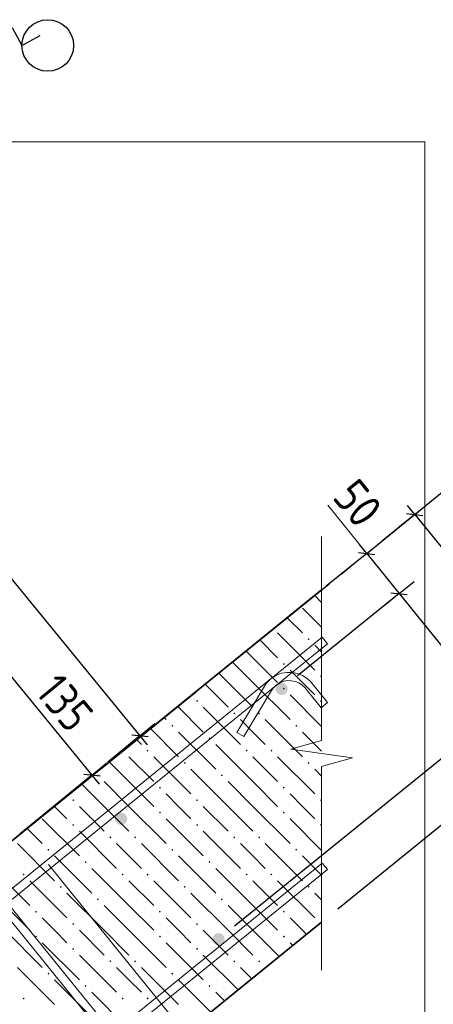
# Model space of a CAD drawing. Header units: millimetres. Extents: x 0 to 42000, y 0 to 29700.
# Tile 16 of 20: x 34792 to 37462, y 10028 to 16384. Entities that reach past the tile are written whole.
import ezdxf

# ---------------------------------------------------------------- set-up
doc = ezdxf.new("R2010")
doc.units = ezdxf.units.MM
doc.linetypes.add('______5', pattern=[1100, 800, -100, 100, -100])
for name, color, linetype, lineweight in [('Standard', 7, 'Continuous', 25), ('ЖБ Стена верхний уровень', 7, 'Continuous', 35), ('Позиционная метка линия выноска', 7, 'Continuous', 13), ('Примечания', 7, 'Continuous', 13), ('Стена фоновая арматура У1', 7, 'Continuous', 18), ('Стена фоновая арматура Х1', 7, 'Continuous', 35), ('Стена фоновая затяжка С-обр.', 52, 'Continuous', 25)]:
    doc.layers.add(name, color=color, linetype=linetype, lineweight=lineweight)
doc.layers.add('Оси', color=7, linetype='______5')
doc.layers.add('Стена Хомут', color=7, linetype='Continuous', lineweight=25, true_color=0x6e3c1e)
doc.styles.add('ISOCPEUR', font='txt')

msp = doc.modelspace()

# ---------------------------------------------------------------- hatches: boundary and pattern name
at = {"layer": 'ЖБ Стена верхний уровень', "linetype": 'Continuous', "lineweight": 18, "transparency": 33554687}
for points in [[(36650.7, 12385.6), (36657.2, 12392.1), (36663.7, 12385.6), (36657.2, 12379.1)], [(36490.7, 12225.6), (36497.2, 12232.1), (36503.7, 12225.6), (36497.2, 12219.1)], [(36730.7, 12145.6), (36737.2, 12152.1), (36741.4, 12148), (36741.4, 12143.3), (36737.2, 12139.1)], [(36490.7, 12065.6), (36497.2, 12072.1), (36503.7, 12065.6), (36497.2, 12059.1)], [(35930.7, 11985.6), (35937.2, 11992.1), (35943.7, 11985.6), (35937.2, 11979.1)], [(36730.7, 11985.6), (36737.2, 11992.1), (36741.4, 11988), (36741.4, 11983.3), (36737.2, 11979.1)], [(36170.7, 11905.6), (36177.2, 11912.1), (36183.7, 11905.6), (36177.2, 11899.1)], [(36330.7, 11905.6), (36337.2, 11912.1), (36343.7, 11905.6), (36337.2, 11899.1)], [(35770.7, 11825.6), (35777.2, 11832.1), (35783.7, 11825.6), (35777.2, 11819.1)], [(36570.7, 11825.6), (36577.2, 11832.1), (36583.7, 11825.6), (36577.2, 11819.1)], [(36010.7, 11745.6), (36017.2, 11752.1), (36023.7, 11745.6), (36017.2, 11739.1)], [(35462.3, 11667.1), (35463.7, 11665.6), (35457.2, 11659.1), (35455.1, 11661.3)], [(35610.7, 11665.6), (35617.2, 11672.1), (35623.7, 11665.6), (35617.2, 11659.1)], [(36250.7, 11665.6), (36257.2, 11672.1), (36263.7, 11665.6), (36257.2, 11659.1)], [(36410.7, 11665.6), (36417.2, 11672.1), (36423.7, 11665.6), (36417.2, 11659.1)], [(35850.7, 11585.6), (35857.2, 11592.1), (35863.7, 11585.6), (35857.2, 11579.1)], [(36650.7, 11585.6), (36657.2, 11592.1), (36663.7, 11585.6), (36657.2, 11579.1)], [(35290.7, 11505.6), (35297.2, 11512.1), (35303.7, 11505.6), (35297.2, 11499.1)], [(36090.7, 11505.6), (36097.2, 11512.1), (36103.7, 11505.6), (36097.2, 11499.1)], [(35690.7, 11425.6), (35697.2, 11432.1), (35703.7, 11425.6), (35697.2, 11419.1)], [(36490.7, 11425.6), (36497.2, 11432.1), (36503.7, 11425.6), (36497.2, 11419.1)], [(35130.7, 11345.6), (35137.2, 11352.1), (35143.7, 11345.6), (35137.2, 11339.1)], [(35930.7, 11345.6), (35937.2, 11352.1), (35943.7, 11345.6), (35937.2, 11339.1)], [(36730.7, 11345.6), (36737.2, 11352.1), (36741.4, 11348), (36741.4, 11343.3), (36737.2, 11339.1)], [(35690.7, 11265.6), (35697.2, 11272.1), (35703.7, 11265.6), (35697.2, 11259.1)], [(36490.7, 11265.6), (36497.2, 11272.1), (36503.7, 11265.6), (36497.2, 11259.1)], [(35130.7, 11185.6), (35137.2, 11192.1), (35143.7, 11185.6), (35137.2, 11179.1)], [(35930.7, 11185.6), (35937.2, 11192.1), (35943.7, 11185.6), (35937.2, 11179.1)], [(36730.7, 11185.6), (36737.2, 11192.1), (36741.4, 11188), (36741.4, 11183.3), (36737.2, 11179.1)], [(35370.7, 11105.6), (35377.2, 11112.1), (35383.7, 11105.6), (35377.2, 11099.1)], [(35530.7, 11105.6), (35537.2, 11112.1), (35543.7, 11105.6), (35537.2, 11099.1)], [(36170.7, 11105.6), (36177.2, 11112.1), (36183.7, 11105.6), (36177.2, 11099.1)], [(36330.7, 11105.6), (36337.2, 11112.1), (36343.7, 11105.6), (36337.2, 11099.1)], [(34970.7, 11025.6), (34977.2, 11032.1), (34983.7, 11025.6), (34977.2, 11019.1)], [(35770.7, 11025.6), (35777.2, 11032.1), (35783.7, 11025.6), (35777.2, 11019.1)], [(36570.7, 11025.6), (36577.2, 11032.1), (36583.7, 11025.6), (36577.2, 11019.1)], [(35210.7, 10945.6), (35217.2, 10952.1), (35223.7, 10945.6), (35217.2, 10939.1)], [(36010.7, 10945.6), (36017.2, 10952.1), (36023.7, 10945.6), (36017.2, 10939.1)], [(34810.7, 10865.6), (34817.2, 10872.1), (34823.7, 10865.6), (34817.2, 10859.1)], [(35450.7, 10865.6), (35457.2, 10872.1), (35463.7, 10865.6), (35457.2, 10859.1)], [(35610.7, 10865.6), (35617.2, 10872.1), (35623.7, 10865.6), (35617.2, 10859.1)], [(36250.7, 10865.6), (36257.2, 10872.1), (36263.7, 10865.6), (36257.2, 10859.1)], [(36410.7, 10865.6), (36417.2, 10872.1), (36423.7, 10865.6), (36417.2, 10859.1)], [(35050.7, 10785.6), (35057.2, 10792.1), (35063.7, 10785.6), (35057.2, 10779.1)], [(35850.7, 10785.6), (35857.2, 10792.1), (35863.7, 10785.6), (35857.2, 10779.1)], [(36650.7, 10785.6), (36657.2, 10792.1), (36663.7, 10785.6), (36657.2, 10779.1)], [(35290.7, 10705.6), (35297.2, 10712.1), (35303.7, 10705.6), (35297.2, 10699.1)], [(36090.7, 10705.6), (36097.2, 10712.1), (36103.7, 10705.6), (36097.2, 10699.1)], [(34890.7, 10625.6), (34897.2, 10632.1), (34903.7, 10625.6), (34897.2, 10619.1)], [(35690.7, 10625.6), (35697.2, 10632.1), (35703.7, 10625.6), (35697.2, 10619.1)], [(36490.7, 10625.6), (36497.2, 10632.1), (36503.7, 10625.6), (36497.2, 10619.1)], [(35130.7, 10545.6), (35137.2, 10552.1), (35143.7, 10545.6), (35137.2, 10539.1)], [(35930.7, 10545.6), (35937.2, 10552.1), (35943.7, 10545.6), (35937.2, 10539.1)], [(34890.7, 10465.6), (34897.2, 10472.1), (34903.7, 10465.6), (34897.2, 10459.1)], [(35690.7, 10465.6), (35697.2, 10472.1), (35703.7, 10465.6), (35697.2, 10459.1)], [(36490.7, 10465.6), (36497.2, 10472.1), (36503.7, 10465.6), (36497.2, 10459.1)], [(35130.7, 10385.6), (35137.2, 10392.1), (35143.7, 10385.6), (35137.2, 10379.1)], [(35930.7, 10385.6), (35937.2, 10392.1), (35943.7, 10385.6), (35937.2, 10379.1)], [(35370.7, 10305.6), (35377.2, 10312.1), (35383.7, 10305.6), (35377.2, 10299.1)], [(35530.7, 10305.6), (35537.2, 10312.1), (35543.7, 10305.6), (35537.2, 10299.1)], [(36170.7, 10305.6), (36177.2, 10312.1), (36183.7, 10305.6), (36177.2, 10299.1)], [(36330.7, 10305.6), (36337.2, 10312.1), (36343.7, 10305.6), (36337.2, 10299.1)], [(34970.7, 10225.6), (34977.2, 10232.1), (34983.7, 10225.6), (34977.2, 10219.1)], [(35770.7, 10225.6), (35777.2, 10232.1), (35783.7, 10225.6), (35777.2, 10219.1)], [(35210.7, 10145.6), (35217.2, 10152.1), (35223.7, 10145.6), (35217.2, 10139.1)], [(36010.7, 10145.6), (36017.2, 10152.1), (36023.7, 10145.6), (36017.2, 10139.1)], [(34810.7, 10065.6), (34817.2, 10072.1), (34823.7, 10065.6), (34817.2, 10059.1)], [(35450.7, 10065.6), (35457.2, 10072.1), (35463.7, 10065.6), (35457.2, 10059.1)], [(35610.7, 10065.6), (35617.2, 10072.1), (35623.7, 10065.6), (35617.2, 10059.1)]]:
    msp.add_hatch(color=7, dxfattribs=at).paths.add_polyline_path(points, flags=16)
at = {"layer": 'Стена фоновая арматура Х1', "linetype": 'Continuous', "lineweight": 18, "transparency": 33554687}
for points in [[(36522.7, 12064.4), (36519.6, 12079.7), (36510.9, 12092.7), (36498, 12101.4), (36482.7, 12104.4), (36467.4, 12101.4), (36454.4, 12092.7), (36445.7, 12079.7), (36442.7, 12064.4), (36445.7, 12049.1), (36454.4, 12036.2), (36467.4, 12027.5), (36482.7, 12024.4), (36498, 12027.5), (36510.9, 12036.2), (36519.6, 12049.1)], [(35486.5, 11225.3), (35483.4, 11240.7), (35474.7, 11253.6), (35461.8, 11262.3), (35446.5, 11265.4), (35431.2, 11262.3), (35418.2, 11253.6), (35409.5, 11240.7), (35406.5, 11225.3), (35409.5, 11210), (35418.2, 11197.1), (35431.2, 11188.4), (35446.5, 11185.4), (35461.8, 11188.4), (35474.7, 11197.1), (35483.4, 11210)], [(36115.8, 10448.2), (36112.7, 10463.5), (36104.1, 10476.5), (36091.1, 10485.2), (36075.8, 10488.2), (36060.5, 10485.2), (36047.5, 10476.5), (36038.8, 10463.5), (36035.8, 10448.2), (36038.8, 10432.9), (36047.5, 10419.9), (36060.5, 10411.3), (36075.8, 10408.2), (36091.1, 10411.3), (36104.1, 10419.9), (36112.7, 10432.9)]]:
    msp.add_hatch(color=7, dxfattribs=at).paths.add_polyline_path(points)

# ---------------------------------------------------------------- linework, layer by layer
at = {"layer": 'Standard', "color": 7, "linetype": 'Continuous', "lineweight": -3, "transparency": 33554687}
for p, q in [((32397.6, 15627.7), (35567.6, 11761.2)), ((37342.8, 13189.9), (37295.6, 13248.2)), ((37342.8, 13189.9), (37440, 13268.6)), ((37342.8, 13189.9), (37245.7, 13111.3)), ((37342.8, 13189.9), (38391.7, 11894.7)), ((37032, 12938.2), (36984.8, 12996.5)), ((37032, 12938.2), (37129.1, 13016.9)), ((37032, 12938.2), (36770.9, 12726.8)), ((37032, 12938.2), (36934.8, 12859.5)), ((37032, 12938.2), (37241.7, 12679.1)), ((37241.7, 12679.1), (37338.9, 12757.8)), ((37241.7, 12679.1), (36586.3, 12148.4)), ((37241.7, 12679.1), (37144.6, 12600.5)), ((37241.7, 12679.1), (37871.1, 11902)), ((34686.4, 12205.1), (35258.3, 11507.6)), ((37871.1, 11902), (36179.4, 10532.1)), ((35567.6, 11761.2), (35664.3, 11840.4)), ((35567.6, 11761.2), (35361.4, 11592.1)), ((35567.6, 11761.2), (35470.9, 11681.9)), ((35567.6, 11761.2), (35615.2, 11703.2)), ((38080.8, 11643), (36845, 10642.2)), ((35258.3, 11507.6), (35354.9, 11586.8)), ((35258.3, 11507.6), (34795.8, 11128.4)), ((35258.3, 11507.6), (35161.6, 11428.3)), ((35258.3, 11507.6), (35305.8, 11449.6))]:
    msp.add_line(p, q, dxfattribs=at)
at = {"layer": 'Standard', "color": 7, "linetype": 'Continuous', "lineweight": 13, "transparency": 33554687}
msp.add_line((37032, 12938.2), (36780.2, 13249.1), dxfattribs=at)
at = {"layer": 'Standard', "color": 7, "linetype": 'Continuous', "lineweight": 25, "transparency": 33554687}
for p, q in [((37290.1, 13195.5), (37395.6, 13184.4)), ((36979.2, 12943.7), (37084.7, 12932.6)), ((37189, 12684.7), (37294.5, 12673.6)), ((35514.8, 11766.4), (35620.4, 11756)), ((35205.5, 11512.8), (35311.1, 11502.4))]:
    msp.add_line(p, q, dxfattribs=at)
msp.add_lwpolyline([(34742.5, 16334.5), (34806.2, 16217.4), (34923.3, 16281.1)], dxfattribs=at)
at = {"layer": 'Standard', "color": 254, "linetype": 'Continuous', "lineweight": 13, "true_color": 0xc4c4ff, "transparency": 33554687}
msp.add_lwpolyline([(29843.2, 6769.6), (37408.1, 6769.6), (37408.1, 15596.3), (29843.2, 15596.3), (29843.2, 6769.6)], dxfattribs=at)
at = {"layer": 'Standard', "color": 7, "linetype": 'Continuous', "lineweight": -3, "transparency": 33554687}
msp.add_lwpolyline([(37342.8, 13189.9), (37333.8, 13182.6), (37333.8, 13182.6), (37135.6, 13022.1)], dxfattribs=at)
at = {"layer": 'Standard', "color": 7, "linetype": 'Continuous', "lineweight": 25, "transparency": 33554687}
msp.add_circle((34972.9, 16217.4), 166.7, dxfattribs=at)
at = {"layer": 'ЖБ Стена верхний уровень', "color": 7, "linetype": 'Continuous', "lineweight": 35, "transparency": 33554687}
for p, q in [((36741.4, 12702.9), (34692.7, 11043.9)), ((32886.1, 7436.3), (36741.4, 10558.3))]:
    msp.add_line(p, q, dxfattribs=at)
at = {"layer": 'ЖБ Стена верхний уровень', "color": 9, "linetype": 'Continuous', "lineweight": 18, "true_color": 0xc7c7c7, "transparency": 33554687}
for p, q in [((36696.4, 12666.5), (36741.4, 12621.5)), ((36617.2, 12585.6), (36741.4, 12461.5)), ((36519.6, 12523.3), (36617.2, 12425.6)), ((36457.2, 12425.6), (36697.2, 12185.6)), ((36342.8, 12380.1), (36457.2, 12265.6)), ((36741.4, 12301.5), (36697.2, 12345.6)), ((36297.2, 12265.6), (36254.4, 12308.5)), ((36166, 12236.9), (36297.2, 12105.6)), ((36297.2, 12265.6), (36457.2, 12105.6)), ((36137.2, 12105.6), (36077.5, 12165.3)), ((36617.2, 12105.6), (36537.2, 12185.6)), ((35989.1, 12093.7), (36137.2, 11945.6)), ((36137.2, 12105.6), (36297.2, 11945.6)), ((36297.2, 12105.6), (36537.2, 11865.6)), ((36697.2, 12025.6), (36617.2, 12105.6)), ((36537.2, 12025.6), (36741.4, 11821.5)), ((35812.3, 11950.5), (35977.2, 11785.6)), ((35977.2, 11945.6), (36217.2, 11705.6)), ((35723.9, 11878.9), (35737.2, 11865.6)), ((36297.2, 11785.6), (36217.2, 11865.6)), ((36377.2, 11865.6), (36617.2, 11625.6)), ((35635.5, 11807.4), (35817.2, 11625.6)), ((35817.2, 11785.6), (36057.2, 11545.6)), ((36377.2, 11705.6), (36297.2, 11785.6)), ((36617.2, 11785.6), (36741.4, 11661.5)), ((35577.2, 11705.6), (35547.1, 11735.8)), ((36297.2, 11465.6), (36057.2, 11705.6)), ((35497.2, 11465.6), (35370.3, 11592.6)), ((35497.2, 11625.6), (35657.2, 11465.6)), ((35657.2, 11625.6), (35897.2, 11385.6)), ((36297.2, 11625.6), (36457.2, 11465.6)), ((36457.2, 11625.6), (36697.2, 11385.6)), ((36137.2, 11305.6), (35897.2, 11545.6)), ((36741.4, 11501.5), (36697.2, 11545.6)), ((35337.2, 11305.6), (35193.5, 11449.4)), ((35337.2, 11465.6), (35497.2, 11305.6)), ((35497.2, 11465.6), (35657.2, 11305.6)), ((36137.2, 11465.6), (36297.2, 11305.6)), ((36297.2, 11465.6), (36457.2, 11305.6)), ((35817.2, 11305.6), (35737.2, 11385.6)), ((36617.2, 11305.6), (36537.2, 11385.6)), ((35017.2, 11305.6), (35016.6, 11306.2)), ((35097.2, 11225.6), (35017.2, 11305.6)), ((35177.2, 11305.6), (35337.2, 11145.6)), ((35337.2, 11305.6), (35497.2, 11145.6)), ((35497.2, 11305.6), (35737.2, 11065.6)), ((35897.2, 11225.6), (35817.2, 11305.6)), ((35977.2, 11305.6), (36137.2, 11145.6)), ((36137.2, 11305.6), (36297.2, 11145.6)), ((36297.2, 11305.6), (36537.2, 11065.6)), ((36697.2, 11225.6), (36617.2, 11305.6)), ((34937.2, 11225.6), (35177.2, 10985.6)), ((35737.2, 11225.6), (35977.2, 10985.6)), ((36537.2, 11225.6), (36741.4, 11021.5)), ((34839.8, 11163), (34937.2, 11065.6)), ((35177.2, 11145.6), (35417.2, 10905.6)), ((35977.2, 11145.6), (36217.2, 10905.6)), ((34777.2, 11065.6), (35017.2, 10825.6)), ((35497.2, 10985.6), (35417.2, 11065.6)), ((35577.2, 11065.6), (35817.2, 10825.6)), ((36297.2, 10985.6), (36217.2, 11065.6)), ((36377.2, 11065.6), (36617.2, 10825.6)), ((35017.2, 10985.6), (35257.2, 10745.6)), ((35577.2, 10905.6), (35497.2, 10985.6)), ((35817.2, 10985.6), (36057.2, 10745.6)), ((36377.2, 10905.6), (36297.2, 10985.6)), ((36617.2, 10985.6), (36741.4, 10861.5)), ((35497.2, 10665.6), (35257.2, 10905.6)), ((36297.2, 10665.6), (36057.2, 10905.6)), ((34697.2, 10825.6), (34857.2, 10665.6)), ((34857.2, 10825.6), (35097.2, 10585.6)), ((35497.2, 10825.6), (35657.2, 10665.6)), ((35657.2, 10825.6), (35897.2, 10585.6)), ((36297.2, 10825.6), (36457.2, 10665.6)), ((36457.2, 10825.6), (36697.2, 10585.6)), ((35337.2, 10505.6), (35097.2, 10745.6)), ((36137.2, 10505.6), (35897.2, 10745.6)), ((36741.4, 10701.5), (36697.2, 10745.6)), ((34697.2, 10665.6), (34857.2, 10505.6)), ((35337.2, 10665.6), (35497.2, 10505.6)), ((35497.2, 10665.6), (35657.2, 10505.6)), ((36137.2, 10665.6), (36297.2, 10505.6)), ((36297.2, 10665.6), (36457.2, 10505.6)), ((35017.2, 10505.6), (34937.2, 10585.6)), ((35817.2, 10505.6), (35737.2, 10585.6)), ((36617.2, 10505.6), (36537.2, 10585.6)), ((34697.2, 10505.6), (34937.2, 10265.6)), ((35097.2, 10425.6), (35017.2, 10505.6)), ((35177.2, 10505.6), (35337.2, 10345.6)), ((35337.2, 10505.6), (35497.2, 10345.6)), ((35497.2, 10505.6), (35737.2, 10265.6)), ((35897.2, 10425.6), (35817.2, 10505.6)), ((35977.2, 10505.6), (36137.2, 10345.6)), ((36137.2, 10505.6), (36297.2, 10345.6)), ((36297.2, 10505.6), (36466.9, 10336)), ((36643.7, 10479.2), (36617.2, 10505.6)), ((34937.2, 10425.6), (35177.2, 10185.6)), ((35737.2, 10425.6), (35977.2, 10185.6)), ((36537.2, 10425.6), (36555.3, 10407.6)), ((35177.2, 10345.6), (35417.2, 10105.6)), ((35977.2, 10345.6), (36201.6, 10121.2)), ((34777.2, 10265.6), (35017.2, 10025.6)), ((35497.2, 10185.6), (35417.2, 10265.6)), ((35577.2, 10265.6), (35817.2, 10025.6)), ((36290.1, 10192.8), (36217.2, 10265.6)), ((36377.2, 10265.6), (36378.5, 10264.4)), ((35017.2, 10185.6), (35257.2, 9945.6)), ((35577.2, 10105.6), (35497.2, 10185.6)), ((35817.2, 10185.6), (36024.8, 9978)), ((35497.2, 9865.6), (35257.2, 10105.6)), ((36113.2, 10049.6), (36057.2, 10105.6))]:
    msp.add_line(p, q, dxfattribs=at)
at = {"layer": 'Оси', "color": 8, "linetype": '______5', "lineweight": -3, "transparency": 33554687}
msp.add_line((31894.4, 8777.8), (37601.9, 13399.7), dxfattribs=at)
at = {"layer": 'Позиционная метка линия выноска', "color": 7, "linetype": 'Continuous', "lineweight": 13, "transparency": 33554687}
msp.add_lwpolyline([(34976.9, 10930.9), (36578.2, 8953.5), (38276.5, 8953.5)], dxfattribs=at)
at = {"layer": 'Примечания', "color": 7, "linetype": 'Continuous', "lineweight": 13, "transparency": 33554687}
for p, q in [((36741.4, 13047.3), (36741.4, 11731.3)), ((36741.4, 11731.3), (36541.4, 11675.3)), ((36541.4, 11675.3), (36941.4, 11619.3)), ((36941.4, 11619.3), (36741.4, 11563.3)), ((36741.4, 11563.3), (36741.4, 10247.3)), ((36741.4, 10247.3), (36741.4, 10247.3))]:
    msp.add_line(p, q, dxfattribs=at)
at = {"layer": 'Стена фоновая арматура У1', "color": 7, "linetype": 'Continuous', "lineweight": 13, "transparency": 33554687}
for points in [[(36778.9, 12355.8), (30657.5, 7398.8), (30623.9, 7440.2), (36745.3, 12397.3), (36778.9, 12355.8)], [(32424.8, 7440.2), (36745.3, 10938.9), (36778.9, 10897.5), (32458.4, 7398.8), (32424.8, 7440.2)]]:
    msp.add_lwpolyline(points, dxfattribs=at)
at = {"layer": 'Стена фоновая затяжка С-обр.', "color": 98, "linetype": 'Continuous', "lineweight": 13, "true_color": 0x005000, "transparency": 33554687}
msp.add_lwpolyline([(36737.5, 11942.7), (36632.5, 12072.3), (36614.7, 12088.9), (36593.1, 12102.8), (36569.3, 12112.3), (36546.1, 12116.9), (36522.4, 12117.3), (36497.1, 12112.9), (36473, 12103.8), (36452.2, 12091.3), (36447.3, 12087.3), (36443.1, 12083.6), (36439.1, 12079.9), (36435.2, 12076), (36431.5, 12071.9), (36428, 12067.7), (36424.7, 12063.3), (36421.5, 12058.8), (36418.4, 12054.1), (36239.3, 11755.9), (36193.6, 11783.4), (36373.1, 12082.2), (36377.2, 12088.6), (36381.6, 12094.9), (36386.3, 12101), (36391.2, 12106.9), (36396.4, 12112.6), (36401.8, 12118.1), (36407.4, 12123.3), (36413.1, 12128.2), (36421.5, 12135), (36449.6, 12152), (36483, 12164.6), (36518.2, 12170.7), (36551.7, 12170.2), (36584.5, 12163.7), (36617.7, 12150.5), (36647.7, 12131.2), (36671.7, 12108.7), (36778.9, 11976.3), (36737.5, 11942.7)], dxfattribs=at)
at = {"layer": 'Стена Хомут', "color": 36, "linetype": 'Continuous', "lineweight": 13, "true_color": 0x6e3c1e, "transparency": 33554687}
for points in [[(35303.5, 9865.9), (31587.3, 14454.9)], [(31626.5, 14491.3), (35347.2, 9896.6)]]:
    msp.add_lwpolyline(points, dxfattribs=at)

# ---------------------------------------------------------------- texts
at = {"layer": 'Standard', "color": 7, "linetype": 'Continuous', "lineweight": 25, "transparency": 33554687, "char_height": 220, "attachment_point": 7, "style": 'ISOCPEUR'}
for s, insert, width, rotation in [('\\W0.87;50', (36804.3, 13298.8), 403.947, 309), ('\\W0.83;135', (34885.5, 12041.2), 508.576, 309.34723)]:
    msp.add_mtext(s, dxfattribs=dict(at, insert=insert, width=width, rotation=rotation))

doc.saveas('drawing.dxf')
